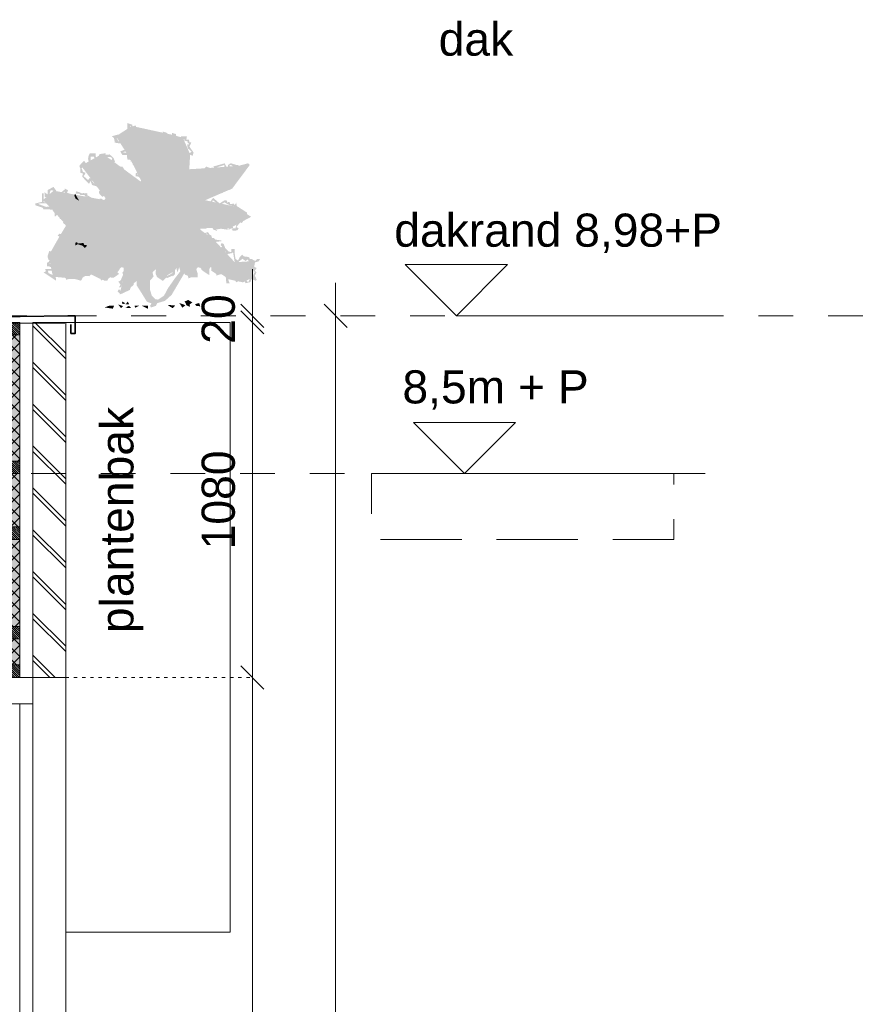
# Model space of a CAD drawing. Header units: millimetres. Extents: x -10538 to 13100, y -15694 to 32605.
# Tile 203 of 203: x 10500 to 13100, y 28606 to 31600. Entities that reach past the tile are written whole.
import ezdxf

# ---------------------------------------------------------------- set-up
doc = ezdxf.new("R2010")
doc.units = ezdxf.units.MM
doc.header["$LTSCALE"] = 100
doc.header["$PDMODE"] = 1
doc.header["$PDSIZE"] = -2
for name, pattern in [('[LS] Type-1', [2.12, 1.06, -1.06]), ('[LS] Type-2', [3.52999, 2.469998, -1.059993]), ('HIDDEN2', [0.25, 0.1, -0.15])]:
    doc.linetypes.add(name, pattern=pattern)
doc.layers.get('0').update_dxf_attribs({"lineweight": 5})
for name, color, linetype, lineweight in [('- 28_metselwerk', 7, 'Continuous', 18), ('5', 7, 'Continuous', 18), ('Dimension', 7, 'Continuous', 9), ('Geen', 7, 'Continuous', 9), ('none', 7, 'Continuous', 13), ('None-1', 7, 'Continuous', 9)]:
    doc.layers.add(name, color=color, linetype=linetype, lineweight=lineweight)
doc.styles.add('Arial', font='Arial.ttf')
doc.styles.add('Century Gothic', font='Century-Gothic_9791.ttf')
doc.dimstyles.new('Arch_PUUUR', dxfattribs={"dimtxt": 101.056134, "dimasz": 70.693359, "dimexe": 100, "dimexo": 159, "dimgap": 100, "dimtad": 1, "dimdec": 4, "dimtxsty": 'Century Gothic', "dimblk": 'VW_SLASH', "dimblk1": 'VW_SLASH', "dimblk2": 'VW_SLASH', "dimcen": 0, "dimdle": 100, "dimazin": 0, "dimtfac": 0.8, "dimtdec": 4, "dimtix": 1, "dimtmove": 0, "dimatfit": 0, "dimldrblk": 'VW_SLASH-1', "dimfxl": 1, "dimfrac": 2, "dimtolj": 1, "dimarcsym": 0})
pattern_1 = [(45, (0, 0), (-3.18198, 3.18198), [])]

# ---------------------------------------------------------------- blocks, each defined once
blk = doc.blocks.new('Groep-1')
at = {"layer": '5', "linetype": 'Continuous', "lineweight": 0, "true_color": 0xbbbbbb, "transparency": 33554687}
blk.add_hatch(color=9, dxfattribs=at).paths.add_polyline_path([(91.5, 580), (100.5, 580), (100.5, -500), (91.5, -500)])
at = {"layer": '5', "linetype": 'Continuous', "lineweight": 5, "transparency": 33554687}
h = blk.add_hatch(dxfattribs=at)
h.set_pattern_fill('[LA] Gips fijn', style=0, pattern_type=2)
h.set_pattern_definition([(19.98, (0, 0), (488.2, -475), [30.9, -586.88]), (-13.87, (29.03, 10.56), (488.2, -475.01), [55.04, -1045.83]), (-44.22, (82.47, -2.64), (-92.36, -686.13), [34.06, -647.1]), (-97.67, (106.9, -26.4), (-580.57, -211.1), [34.62, -657.7]), (-160.02, (102.26, -60.7), (-1068.8, 263.9), [30.9, -586.88]), (166.13, (73.23, -71.25), (-1556.99, 738.91), [55.04, -1045.83]), (135.78, (19.8, -58.06), (92.36, 686.13), [34.06, -647.1]), (82.33, (-4.6, -34.3), (580.57, 211.1), [34.62, -657.7]), (-110.56, (-191.3, 283.7), (677.1, -385.55), [28.2, -663.3]), (-67.195, (-201.2, 257.3), (677.12, -385.55), [45.67, -1074.9]), (-29.66, (-183.5, 215.2), (919.9, 261.9), [31.76, -747.43]), (15.89, (-155.9, 199.5), (242.8, 647.44), [39, -917.48]), (69.44, (-118.4, 210.15), (-677.1, 385.55), [28.2, -663.3]), (112.805, (-108.53, 236.54), (-242.8, -647.44), [45.68, -1074.9]), (150.34, (-126.2, 278.65), (-242.8, -647.44), [31.76, -747.43]), (-164.11, (-153.83, 294.36), (-677.12, 385.55), [39, -917.48]), (-136.78, (118.8, -303.5), (448.6, -1121.6), [30.06, -1472.8]), (-68.2, (96.8, -324), (1543.8, -92.4), [24.16, -1183.8]), (-3.42, (105.8, -346.5), (1095.2, 1029.2), [30.9, -1515.6]), (43.22, (136.7, -348.3), (-448.6, 1121.6), [30.06, -1472.8]), (111.8, (158.6, -327.8), (-1543.8, 92.4), [24.16, -1183.8]), (176.58, (149.6, -305.3), (-1095.2, -1029.2), [30.9, -1515.6]), (142.046, (-184.7, -184.7), (-105.56, -646.55), [41.84, -794.87]), (80.73, (-217.7, -159), (-765.3, -131.95), [32.76, -622.35]), (41.795, (-212.44, -126.67), (-765.3, -131.95), [58.4, -1109.7]), (9.78, (-168.9, -87.75), (-659.74, 514.6), [38.83, -737.76]), (-37.95, (-130.6, -81.15), (105.56, 646.55), [41.84, -794.87]), (-99.27, (-97.64, -106.9), (870.86, 778.5), [65.5, -589.6]), (-170.22, (-108.2, -171.53), (659.74, -514.6), [77.66, -698.93])])
h.paths.add_polyline_path([(100.5, 580), (113, 580), (113, -500), (100.5, -500)])
at = {"layer": 'none', "linetype": 'Continuous', "lineweight": 0, "true_color": 0xdddddd}
blk.add_hatch(color=254, dxfattribs=at).paths.add_polyline_path([(113, 580), (116, 580), (116, -500), (113, -500)])
at = {"layer": '5', "lineweight": 5, "transparency": 33554687, "flags": 128}
for points in [[(91.5, 580), (100.5, 580), (100.5, -500), (91.5, -500)], [(100.5, 580), (113, 580), (113, -500), (100.5, -500)]]:
    blk.add_lwpolyline(points, close=True, dxfattribs=at)
at = {"layer": 'none', "flags": 128}
blk.add_lwpolyline([(113, 580), (116, 580), (116, -500), (113, -500)], close=True, dxfattribs=at)
blk = doc.blocks.new('Breedflensprofiel')
at = {"linetype": 'Continuous', "lineweight": 0, "true_color": 0x111111, "transparency": 33554687}
h = blk.add_hatch(color=250, dxfattribs=at)
edge = h.paths.add_edge_path()
edge.add_line((-130, -250), (-130, -237.5))
edge.add_line((-130, -237.5), (-27.75, -237.5))
edge.add_arc((-27.75, -213.5), 24, 270, 360)
edge.add_line((-3.75, -213.5), (-3.75, -36.5))
edge.add_arc((-27.75, -36.5), 24, 0, 90)
edge.add_line((-27.75, -12.5), (-130, -12.5))
edge.add_line((-130, -12.5), (-130, 0))
edge.add_line((-130, 0), (130, 0))
edge.add_line((130, 0), (130, -12.5))
edge.add_line((130, -12.5), (27.75, -12.5))
edge.add_arc((27.75, -36.5), 24, 90, 180)
edge.add_line((3.75, -36.5), (3.75, -213.5))
edge.add_arc((27.75, -213.5), 24, 180, 270)
edge.add_line((27.75, -237.5), (130, -237.5))
edge.add_line((130, -237.5), (130, -250))
edge.add_line((130, -250), (-130, -250))
at = {"linetype": 'Continuous', "lineweight": 5, "transparency": 33554687, "flags": 128}
blk.add_lwpolyline([(-130, -250), (-130, -237.5), (-27.75, -237.5, 0.4142136), (-3.75, -213.5), (-3.75, -36.5, 0.4142136), (-27.75, -12.5), (-130, -12.5), (-130, 0), (130, 0), (130, -12.5), (27.75, -12.5, 0.4142136), (3.75, -36.5), (3.75, -213.5, 0.4142136), (27.75, -237.5), (130, -237.5), (130, -250)], format="xyb", close=True, dxfattribs=at)
at = {"linetype": 'Continuous', "lineweight": 5, "transparency": 33554687}
blk.add_point((0, -125), dxfattribs=at)
blk = doc.blocks.new('d wandopbouw 02')
at = {"layer": '5', "linetype": 'Continuous', "lineweight": 0, "true_color": 0xffffcc, "transparency": 33554687}
blk.add_hatch(color=7, dxfattribs=at).paths.add_polyline_path([(-143.5, 580), (91.5, 580), (91.5, -500), (-143.5, -500)])
at = {"layer": '5', "linetype": 'Continuous', "lineweight": 5, "true_color": 0x777777, "transparency": 33554687}
h = blk.add_hatch(dxfattribs=at)
h.set_pattern_fill('#isolatie-persing', color=8, style=0, pattern_type=2)
h.set_pattern_definition([(45, (1.433, 1.323), (-17.6777, 17.6777), []), (135, (-2.866, 2.866), (-17.6777, -17.6777), [])])
h.paths.add_polyline_path([(-143.5, 580), (91.5, 580), (91.5, -500), (-143.5, -500)])
at = {"layer": '5', "lineweight": 5, "transparency": 33554687, "flags": 128}
blk.add_lwpolyline([(-143.5, 580), (91.5, 580), (91.5, -500), (-143.5, -500)], close=True, dxfattribs=at)
at = {"layer": '5', "color": 7, "transparency": 33554687}
blk.add_blockref('Groep-1', (0, 0), dxfattribs=at)
at = {"color": 255, "linetype": 'Continuous', "lineweight": 18, "transparency": 33554687}
blk.add_wipeout([(-283.5, 580), (-183.5, 580), (-183.5, -500), (-283.5, -500)], dxfattribs=at).dxf.layer = '- 28_metselwerk'
at = {"layer": '- 28_metselwerk', "linetype": 'Continuous', "lineweight": 9, "transparency": 33554687}
h = blk.add_hatch(dxfattribs=at)
h.set_pattern_fill('metselwerk', style=0, pattern_type=2)
h.set_pattern_definition([(45, (66410.59, 23488.49), (-63.63961, 63.63961), []), (45, (66387.475, 23481.765), (-63.63961, 63.63961), [])])
h.paths.add_polyline_path([(-283.5, 580), (-183.5, 580), (-183.5, -500), (-283.5, -500)])
at = {"layer": '- 28_metselwerk', "color": 7, "linetype": 'Continuous', "lineweight": 18, "transparency": 33554687, "flags": 128}
blk.add_lwpolyline([(-283.5, 580), (-183.5, 580), (-183.5, -500), (-283.5, -500)], close=True, dxfattribs=at)
at = {"color": 255, "linetype": 'Continuous', "lineweight": 9, "transparency": 33554687}
for points, layer in [([(-13.5, -80), (246.5, -80), (246.5, -330), (-13.5, -330)], 'Geen'), ([(91.5, 542), (91.5, 580), (-143.5, 580), (-143.5, 542)], 'None-1'), ([(91.5, 120), (91.5, 158), (-143.5, 158), (-143.5, 120)], 'None-1'), ([(91.5, -383), (91.5, -345), (-143.5, -345), (-143.5, -383)], 'None-1'), ([(91.5, -500), (91.5, -462), (-143.5, -462), (-143.5, -500)], 'None-1')]:
    blk.add_wipeout(points, dxfattribs=at).dxf.layer = layer
at = {"layer": 'None-1', "linetype": 'Continuous', "lineweight": 5, "true_color": 0x777777, "transparency": 33554687}
h = blk.add_hatch(dxfattribs=at)
h.set_pattern_fill('12_Naaldhout_6', color=8, style=0, pattern_type=2)
h.set_pattern_definition(pattern_1)
h.paths.add_polyline_path([(91.5, 542), (91.5, 580), (-143.5, 580), (-143.5, 542)])
h = blk.add_hatch(dxfattribs=at)
h.set_pattern_fill('12_Naaldhout_6', color=8, style=0, pattern_type=2)
h.set_pattern_definition(pattern_1)
h.paths.add_polyline_path([(91.5, 120), (91.5, 158), (-143.5, 158), (-143.5, 120)])
h = blk.add_hatch(dxfattribs=at)
h.set_pattern_fill('12_Naaldhout_6', color=8, style=0, pattern_type=2)
h.set_pattern_definition(pattern_1)
h.paths.add_polyline_path([(91.5, -383), (91.5, -345), (-143.5, -345), (-143.5, -383)])
h = blk.add_hatch(dxfattribs=at)
h.set_pattern_fill('12_Naaldhout_6', color=8, style=0, pattern_type=2)
h.set_pattern_definition(pattern_1)
h.paths.add_polyline_path([(91.5, -500), (91.5, -462), (-143.5, -462), (-143.5, -500)])
at = {"layer": 'Geen', "color": 7, "linetype": 'Continuous', "lineweight": 9, "transparency": 33554687, "flags": 128}
blk.add_lwpolyline([(-13.5, -80), (246.5, -80), (246.5, -330), (-13.5, -330)], close=True, dxfattribs=at)
at = {"layer": 'None-1', "color": 7, "linetype": 'Continuous', "lineweight": 9, "transparency": 33554687, "flags": 128}
for points in [[(91.5, 542), (91.5, 580), (-143.5, 580), (-143.5, 542)], [(91.5, 120), (91.5, 158), (-143.5, 158), (-143.5, 120)], [(91.5, -383), (91.5, -345), (-143.5, -345), (-143.5, -383)], [(91.5, -500), (91.5, -462), (-143.5, -462), (-143.5, -500)]]:
    blk.add_lwpolyline(points, close=True, dxfattribs=at)
at = {"transparency": 33554687}
blk.add_blockref('Breedflensprofiel', (116.5, -80), dxfattribs=at)
at = {"color": 255, "linetype": 'Continuous', "lineweight": 9, "transparency": 33554687}
blk.add_wipeout([(91.5, -80), (91.5, -42), (-143.5, -42), (-143.5, -80)], dxfattribs=at).dxf.layer = 'None-1'
at = {"layer": 'None-1', "linetype": 'Continuous', "lineweight": 5, "true_color": 0x777777, "transparency": 33554687}
h = blk.add_hatch(dxfattribs=at)
h.set_pattern_fill('12_Naaldhout_6', color=8, style=0, pattern_type=2)
h.set_pattern_definition(pattern_1)
h.paths.add_polyline_path([(91.5, -80), (91.5, -42), (-143.5, -42), (-143.5, -80)])
at = {"layer": 'None-1', "color": 7, "linetype": 'Continuous', "lineweight": 9, "transparency": 33554687, "flags": 128}
blk.add_lwpolyline([(91.5, -80), (91.5, -42), (-143.5, -42), (-143.5, -80)], close=True, dxfattribs=at)
blk = doc.blocks.new('VW_SLASH')
at = {"color": 0, "linetype": 'ByBlock', "lineweight": -2, "transparency": 16777216}
blk.add_line((1.415, 0), (-1, 0), dxfattribs=at)
at = {"color": 0, "linetype": 'Continuous', "lineweight": 20, "transparency": 16777216, "flags": 128}
blk.add_lwpolyline([(0.5, 0.5), (-0.5, -0.5)], dxfattribs=at)
blk = doc.blocks.new('*D27')
at = {"layer": 'Defpoints', "color": 0, "transparency": 33554687}
for p in [(10712.1, 30700), (11207.9, 30700), (11140, 30680)]:
    blk.add_point(p, dxfattribs=at)
at = {"layer": 'Dimension', "color": 0, "linetype": 'Continuous', "lineweight": -2, "transparency": 33554687}
for p, q in [((11207.9, 30770.7), (11207.9, 30841.4)), ((11207.9, 30680), (11207.9, 30700)), ((11207.9, 30609.3), (11207.9, 30538.6))]:
    blk.add_line(p, q, dxfattribs=at)
at = {"layer": 'Dimension', "color": 0, "lineweight": -2, "xscale": 70.693359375, "yscale": 70.693359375, "zscale": 70.693359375}
for p, rotation in [((11207.9, 30680), 90), ((11207.9, 30700), 270)]:
    blk.add_blockref('VW_SLASH', p, dxfattribs=dict(at, rotation=rotation))
at = {"layer": 'Dimension', "color": 0, "lineweight": 5, "transparency": 33554687, "insert": (11104.8, 30690), "char_height": 101.06, "attachment_point": 5, "rotation": 90, "style": 'Century Gothic'}
blk.add_mtext('\\A1;20', dxfattribs=at)
blk = doc.blocks.new('VW_SLASH-1')
at = {"color": 0, "linetype": 'ByBlock', "lineweight": -2, "transparency": 16777216}
blk.add_line((1.415, 0), (-1, 0), dxfattribs=at)
at = {"color": 0, "linetype": 'Continuous', "lineweight": 20, "transparency": 16777216, "flags": 128}
blk.add_lwpolyline([(0.751, 0.751), (-0.751, -0.751)], dxfattribs=at)
blk = doc.blocks.new('*D28')
at = {"layer": 'Defpoints', "color": 0, "transparency": 33554687}
for p in [(11140, 30680), (11207.9, 30680), (10640, 29600)]:
    blk.add_point(p, dxfattribs=at)
at = {"layer": 'Dimension', "color": 0, "linetype": 'Continuous', "lineweight": -2, "transparency": 33554687}
blk.add_line((11207.9, 29670.7), (11207.9, 30609.3), dxfattribs=at)
at = {"layer": 'Dimension', "color": 0, "lineweight": -2, "xscale": 70.693359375, "yscale": 70.693359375, "zscale": 70.693359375}
for p, rotation in [((11207.9, 30680), 90), ((11207.9, 29600), 270)]:
    blk.add_blockref('VW_SLASH', p, dxfattribs=dict(at, rotation=rotation))
at = {"layer": 'Dimension', "color": 0, "lineweight": 5, "transparency": 33554687, "insert": (11104.8, 30140), "char_height": 101.06, "attachment_point": 5, "rotation": 90, "style": 'Century Gothic'}
blk.add_mtext('\\A1;1080', dxfattribs=at)
blk = doc.blocks.new('*D29')
at = {"layer": 'Defpoints', "color": 0, "transparency": 33554687}
for p in [(10640, 29600), (11207.9, 29600), (10640, 27000)]:
    blk.add_point(p, dxfattribs=at)
at = {"layer": 'Dimension', "color": 0, "linetype": 'Continuous', "lineweight": -2, "transparency": 33554687}
blk.add_line((11207.9, 27070.7), (11207.9, 29529.3), dxfattribs=at)
at = {"layer": 'Dimension', "color": 0, "lineweight": -2, "xscale": 70.693359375, "yscale": 70.693359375, "zscale": 70.693359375}
for p, rotation in [((11207.9, 29600), 90), ((11207.9, 27000), 270)]:
    blk.add_blockref('VW_SLASH', p, dxfattribs=dict(at, rotation=rotation))
at = {"layer": 'Dimension', "color": 0, "lineweight": 5, "transparency": 33554687, "insert": (11071.8, 28300), "char_height": 101.06, "attachment_point": 5, "rotation": 90, "style": 'Century Gothic'}
blk.add_mtext('\\A1;2600', dxfattribs=at)
blk = doc.blocks.new('d raam kozijnen')
at = {"layer": 'Geen', "linetype": 'Continuous', "lineweight": 0, "true_color": 0xcccccc, "transparency": 33554687}
blk.add_hatch(color=254, dxfattribs=at).paths.add_polyline_path([(-194.9, -1190), (-64.9, -1190), (-64.9, -1240), (-194.9, -1240)])
at = {"layer": 'Geen', "linetype": 'Continuous', "lineweight": 0, "transparency": 33554687}
blk.add_hatch(color=8, dxfattribs=at).paths.add_polyline_path([(15.1, -1210), (339.2, -1210), (339.2, -1240), (15.1, -1240)])
at = {"layer": 'Geen', "color": 7, "linetype": 'Continuous', "lineweight": 9, "transparency": 33554687, "flags": 128}
for points in [[(-194.9, -1190), (-64.9, -1190), (-64.9, -1240), (-194.9, -1240)], [(15.1, -1210), (339.2, -1210), (339.2, -1240), (15.1, -1240)]]:
    blk.add_lwpolyline(points, close=True, dxfattribs=at)
at = {"color": 255, "linetype": 'Continuous', "lineweight": 9, "transparency": 33554687}
blk.add_wipeout([(-64.9, 1360), (15.1, 1360), (15.1, -1190), (-64.9, -1190)], dxfattribs=at).dxf.layer = 'Geen'
at = {"layer": 'Geen', "color": 7, "linetype": 'Continuous', "lineweight": 9, "transparency": 33554687, "flags": 128}
blk.add_lwpolyline([(-64.9, 1360), (15.1, 1360), (15.1, -1190), (-64.9, -1190)], close=True, dxfattribs=at)
at = {"color": 255, "linetype": 'Continuous', "lineweight": 9, "transparency": 33554687}
for points in [[(-64.9, 1360), (15.1, 1360), (15.1, 1280), (-64.9, 1280)], [(-64.9, -1110), (15.1, -1110), (15.1, -1190), (-64.9, -1190)]]:
    blk.add_wipeout(points, dxfattribs=at).dxf.layer = 'Geen'
at = {"layer": 'Geen', "linetype": 'Continuous', "lineweight": 0, "true_color": 0xcccccc, "transparency": 33554687}
for points in [[(-64.9, -1190), (15.1, -1190), (15.1, -1240), (-64.9, -1240)], [(15.1, -1190), (339.2, -1190), (339.2, -1210), (15.1, -1210)]]:
    blk.add_hatch(color=254, dxfattribs=at).paths.add_polyline_path(points)
at = {"layer": 'Geen', "color": 7, "linetype": 'Continuous', "lineweight": 9, "transparency": 33554687}
blk.add_line((-24.9, -1110), (-24.9, 1280), dxfattribs=at)
at = {"layer": 'Geen', "color": 7, "linetype": 'Continuous', "lineweight": 9, "transparency": 33554687, "flags": 128}
for points in [[(-64.9, 1360), (15.1, 1360), (15.1, 1280), (-64.9, 1280)], [(-64.9, -1110), (15.1, -1110), (15.1, -1190), (-64.9, -1190)], [(-64.9, -1190), (15.1, -1190), (15.1, -1240), (-64.9, -1240)], [(15.1, -1190), (339.2, -1190), (339.2, -1210), (15.1, -1210)]]:
    blk.add_lwpolyline(points, close=True, dxfattribs=at)
at = {"color": 255, "linetype": 'Continuous', "lineweight": 9, "transparency": 33554687}
blk.add_wipeout([(-64.9, -190), (15.1, -190), (15.1, -240), (-64.9, -240)], dxfattribs=at).dxf.layer = 'Geen'
at = {"layer": 'Geen', "color": 7, "linetype": 'Continuous', "lineweight": 9, "transparency": 33554687, "flags": 128}
blk.add_lwpolyline([(-64.9, -190), (15.1, -190), (15.1, -240), (-64.9, -240)], close=True, dxfattribs=at)
at = {"color": 255, "linetype": 'Continuous', "lineweight": 9, "transparency": 33554687}
blk.add_wipeout([(-64.9, -140), (15.1, -140), (15.1, -190), (-64.9, -190)], dxfattribs=at).dxf.layer = 'Geen'
at = {"layer": 'Geen', "color": 7, "linetype": 'Continuous', "lineweight": 9, "transparency": 33554687, "flags": 128}
blk.add_lwpolyline([(-64.9, -140), (15.1, -140), (15.1, -190), (-64.9, -190)], close=True, dxfattribs=at)
blk = doc.blocks.new('d dakrand afw')
at = {"layer": 'Geen', "color": 7, "linetype": 'Continuous', "lineweight": 9, "transparency": 33554687}
blk.add_line((238, 4), (-162, 4), dxfattribs=at)
at = {"layer": 'Geen', "color": 7, "linetype": 'Continuous', "lineweight": 35, "transparency": 33554687, "flags": 128}
blk.add_lwpolyline([(-200.2, -24.6), (-189, 21), (247.2, 26.5), (270.2, 26.5), (270.2, -26.5), (256.9, -26.5), (256.9, 0.4)], dxfattribs=at)
blk = doc.blocks.new('Groep-24')
at = {"layer": 'Geen', "linetype": 'Continuous', "lineweight": 0, "transparency": 33554687}
for points in [[(-33, 1902), (-43, 1926), (-53, 1926), (0, 2011), (-22, 2032), (-64, 2032), (-96, 2014), (-144, 2042), (-43, 2074), (-43, 2095), (-85, 2116), (-91, 2141), (-96, 2182), (-136, 2180), (-233, 2201), (-233, 2190), (-276, 2201), (-276, 2222), (-249, 2240), (-254, 2276), (-297, 2265), (-297, 2286), (-360, 2307), (-360, 2187), (-350, 2139), (-413, 2138), (-444, 2106), (-466, 2138), (-455, 2159), (-487, 2159), (-557, 2141), (-529, 2116), (-519, 2060), (-472, 2052), (-424, 2053), (-424, 2018), (-382, 1968), (-406, 1968), (-450, 1947), (-424, 1905), (-367, 1902), (-360, 1847), (-318, 1841), (-318, 1820), (-269, 1840), (-294, 1786), (-221, 1693), (-254, 1672), (-254, 1636), (-219, 1630), (-189, 1601), (-191, 1566), (-174, 1555), (-191, 1545), (-227, 1545), (-264, 1609), (-297, 1603), (-297, 1566), (-316, 1533), (-351, 1550), (-360, 1578), (-381, 1615), (-345, 1608), (-403, 1672), (-403, 1727), (-424, 1757), (-477, 1757), (-487, 1688), (-498, 1693), (-529, 1672), (-562, 1676), (-572, 1714), (-543, 1736), (-570, 1766), (-582, 1788), (-516, 1819), (-536, 1868), (-585, 1911), (-635, 1905), (-635, 1926), (-711, 1915), (-740, 1851), (-762, 1889), (-762, 1926), (-835, 1926), (-850, 1895), (-857, 1854), (-841, 1789), (-826, 1748), (-808, 1720), (-856, 1747), (-882, 1798), (-908, 1832), (-939, 1800), (-967, 1766), (-953, 1729), (-957, 1682), (-920, 1668), (-932, 1630), (-845, 1538), (-826, 1577), (-805, 1524), (-762, 1513), (-723, 1491), (-682, 1499), (-679, 1471), (-709, 1444), (-720, 1460), (-720, 1422), (-678, 1376), (-635, 1397), (-635, 1357), (-657, 1333), (-693, 1354), (-711, 1354), (-720, 1255), (-741, 1291), (-738, 1225), (-722, 1198), (-676, 1206), (-692, 1331), (-667, 1323), (-657, 1312), (-614, 1312), (-605, 1372), (-559, 1391), (-580, 1413), (-688, 1418), (-679, 1454), (-615, 1486), (-646, 1503), (-680, 1503), (-680, 1539), (-756, 1531), (-789, 1551), (-811, 1579), (-770, 1593), (-783, 1611), (-845, 1608), (-854, 1586), (-881, 1608), (-914, 1639), (-900, 1652), (-889, 1679), (-921, 1690), (-939, 1737), (-910, 1757), (-916, 1783), (-880, 1742), (-896, 1712), (-855, 1725), (-849, 1725), (-806, 1697), (-770, 1693), (-791, 1732), (-818, 1782), (-815, 1797), (-826, 1845), (-826, 1884), (-784, 1884), (-766, 1843), (-693, 1837), (-709, 1883), (-678, 1905), (-619, 1877), (-573, 1879), (-551, 1862), (-572, 1820), (-662, 1807), (-635, 1749), (-607, 1773), (-582, 1746), (-614, 1703), (-572, 1693), (-579, 1649), (-502, 1644), (-496, 1673), (-456, 1672), (-458, 1715), (-434, 1704), (-416, 1660), (-417, 1650), (-491, 1614), (-422, 1601), (-395, 1630), (-422, 1578), (-399, 1561), (-378, 1499), (-339, 1524), (-338, 1503), (-290, 1531), (-286, 1566), (-260, 1540), (-213, 1514), (-170, 1534), (-113, 1591), (-148, 1579), (-180, 1619), (-150, 1650), (-240, 1661), (-213, 1680), (-176, 1704), (-227, 1735), (-260, 1779), (-233, 1841), (-277, 1878), (-318, 1841), (-339, 1884), (-314, 1896), (-371, 1926), (-359, 1934), (-425, 1936), (-392, 1947), (-246, 1975), (-331, 1989), (-392, 2005), (-407, 2080), (-440, 2080), (-474, 2074), (-495, 2118), (-445, 2095), (-408, 2110), (-361, 2083), (-372, 2119), (-330, 2116), (-309, 2136), (-339, 2195), (-321, 2273), (-297, 2243), (-276, 2243), (-286, 2211), (-275, 2169), (-298, 2103), (-222, 2124), (-246, 2173), (-212, 2180), (-149, 2118), (-149, 2159), (-117, 2148), (-127, 2095), (-96, 2085), (-120, 2074), (-227, 2056), (-170, 2053), (-168, 1977), (-133, 2001), (-75, 1991), (-43, 2011), (-32, 2000), (-95, 1935), (-82, 1894)], [(550, 1672), (509, 1671), (489, 1705), (449, 1696), (402, 1714), (402, 1693), (381, 1693), (381, 1712), (359, 1707), (338, 1608), (297, 1615), (327, 1666), (338, 1705), (381, 1740), (351, 1757), (392, 1779), (321, 1794), (317, 1841), (307, 1841), (359, 1862), (370, 1894), (359, 1905), (322, 1899), (309, 1929), (359, 1947), (430, 1929), (450, 1947), (402, 1989), (393, 2037), (412, 2032), (412, 2053), (402, 2053), (402, 2074), (358, 2086), (359, 2106), (296, 2065), (296, 2034), (275, 1989), (258, 2000), (275, 2021), (250, 2077), (233, 2095), (233, 2148), (190, 2116), (160, 2116), (131, 2159), (112, 2165), (123, 2141), (92, 2093), (127, 2074), (105, 2053), (84, 2053), (127, 2011), (107, 1952), (84, 1947), (84, 1906), (148, 1905), (153, 1770), (63, 1778), (63, 1799), (26, 1790), (21, 1767), (0, 1778), (0, 1799), (-21, 1812), (-22, 1841), (-43, 1852), (-43, 1884), (-26, 1884), (-22, 1866), (0, 1862), (0, 1831), (22, 1815), (42, 1862), (79, 1806), (127, 1799), (127, 1857), (96, 1856), (55, 1936), (63, 1955), (78, 1956), (105, 2000), (76, 2023), (56, 2059), (63, 2110), (105, 2138), (84, 2201), (136, 2184), (156, 2160), (173, 2141), (202, 2158), (204, 2182), (252, 2169), (254, 2116), (275, 2095), (307, 2099), (317, 2140), (391, 2138), (384, 2099), (418, 2095), (423, 2063), (448, 2061), (423, 2011), (475, 1935), (465, 1894), (421, 1910), (349, 1926), (381, 1905), (381, 1873), (334, 1832), (349, 1803), (402, 1799), (423, 1778), (402, 1757), (409, 1723), (460, 1725), (508, 1704)], [(1148, 1156), (1148, 1178), (1018, 1261), (1016, 1306), (995, 1270), (984, 1289), (935, 1285), (931, 1312), (910, 1312), (910, 1291), (892, 1330), (868, 1333), (804, 1292), (725, 1361), (709, 1348), (682, 1303), (622, 1333), (635, 1361), (656, 1397), (691, 1376), (719, 1376), (735, 1438), (751, 1439), (762, 1418), (817, 1418), (848, 1428), (830, 1476), (843, 1498), (870, 1503), (898, 1460), (921, 1460), (964, 1481), (973, 1622), (1058, 1630), (1082, 1656), (1083, 1717), (1128, 1736), (1185, 1778), (1164, 1799), (1045, 1767), (1037, 1778), (1016, 1778), (943, 1800), (910, 1778), (910, 1735), (892, 1717), (889, 1757), (868, 1799), (726, 1759), (739, 1738), (863, 1778), (868, 1693), (889, 1693), (904, 1672), (928, 1682), (931, 1778), (960, 1771), (973, 1757), (1007, 1757), (1016, 1725), (1037, 1735), (1058, 1757), (1112, 1757), (1081, 1730), (1058, 1714), (1058, 1672), (1037, 1651), (1003, 1645), (928, 1634), (931, 1614), (952, 1608), (952, 1566), (931, 1545), (942, 1508), (931, 1481), (910, 1481), (901, 1499), (852, 1522), (822, 1503), (820, 1446), (801, 1439), (743, 1464), (684, 1460), (698, 1397), (645, 1418), (635, 1418), (635, 1397), (614, 1376), (555, 1398), (519, 1377), (486, 1312), (483, 1272), (536, 1270), (539, 1250), (550, 1270), (571, 1270), (544, 1291), (571, 1323), (635, 1312), (624, 1295), (667, 1291), (697, 1260), (698, 1291), (719, 1333), (730, 1323), (810, 1272), (869, 1307), (889, 1291), (899, 1285), (931, 1270), (995, 1253), (1016, 1206)], [(751, 1671), (690, 1693), (672, 1676), (677, 1714), (656, 1735), (638, 1728), (635, 1702), (624, 1682), (642, 1648), (582, 1651), (600, 1672), (609, 1696), (624, 1693), (614, 1735), (635, 1757), (698, 1735), (695, 1704), (762, 1693)], [(-1016, 1312), (-986, 1222), (-1025, 1227), (-1044, 1293), (-1071, 1311), (-1080, 1362), (-1091, 1397), (-1133, 1397), (-1154, 1439), (-1175, 1430), (-1166, 1405), (-1199, 1366), (-1283, 1397), (-1270, 1428), (-1292, 1454), (-1329, 1459), (-1343, 1417), (-1313, 1418), (-1313, 1380), (-1350, 1366), (-1404, 1376), (-1408, 1434), (-1369, 1407), (-1365, 1463), (-1294, 1500), (-1263, 1460), (-1239, 1407), (-1211, 1397), (-1186, 1439), (-1148, 1473), (-1165, 1486), (-1110, 1459), (-1122, 1428), (-1085, 1414), (-1045, 1385), (-1048, 1344), (-1038, 1291), (-1027, 1297)], [(317, 1503), (296, 1503), (275, 1460), (239, 1460), (169, 1428), (139, 1418), (152, 1474), (98, 1481), (53, 1460), (33, 1412), (100, 1410), (107, 1454), (127, 1450), (127, 1407), (67, 1397), (52, 1376), (42, 1376), (42, 1358), (-43, 1397), (-106, 1333), (-103, 1272), (-39, 1234), (16, 1240), (42, 1270), (42, 1296), (10, 1291), (18, 1280), (0, 1249), (-34, 1249), (-49, 1270), (-85, 1291), (-85, 1319), (-17, 1365), (34, 1344), (85, 1361), (112, 1385), (164, 1338), (189, 1268), (187, 1222), (180, 1174), (169, 1143), (148, 1164), (137, 1164), (116, 1217), (67, 1257), (31, 1224), (48, 1196), (50, 1162), (92, 1188), (69, 1206), (95, 1206), (99, 1166), (75, 1155), (127, 1143), (177, 1086), (211, 1206), (286, 1206), (338, 1158), (338, 1196), (320, 1223), (327, 1260), (359, 1319), (389, 1323), (383, 1349), (336, 1319), (296, 1312), (296, 1354), (254, 1376), (281, 1397), (296, 1469), (317, 1460), (338, 1481)], [(-1440, 1418), (-1440, 1312), (-1524, 1291), (-1524, 1270), (-1429, 1238), (-1419, 1218), (-1310, 1215), (-1285, 1267), (-1270, 1270), (-1270, 1238), (-1249, 1249), (-1270, 1291), (-1302, 1280), (-1345, 1252), (-1387, 1249), (-1466, 1278), (-1493, 1291), (-1376, 1294), (-1419, 1312), (-1419, 1418)], [(-1016, 1354), (-1030, 1392), (-1020, 1414), (-971, 1327)], [(-762, 1333), (-789, 1327), (-868, 1376), (-888, 1376), (-901, 1398), (-953, 1397), (-968, 1414), (-1016, 1418), (-1004, 1446), (-950, 1427), (-932, 1418), (-910, 1426), (-895, 1412), (-889, 1426), (-868, 1418), (-868, 1397)], [(-1270, 1206), (-1305, 1206), (-1281, 1174), (-1276, 1124), (-1234, 1163), (-1207, 1122), (-1216, 1096), (-1155, 1093), (-1143, 1128), (-1101, 1122), (-1101, 1093), (-1154, 1069), (-1174, 1049), (-1147, 1024), (-1111, 978), (-1062, 992), (-1031, 995), (-1016, 967), (-943, 973), (-884, 986), (-899, 1005), (-868, 1037), (-862, 1025), (-839, 1010), (-775, 1026), (-794, 1069), (-762, 1069), (-762, 1026), (-794, 995), (-775, 948), (-720, 952), (-688, 1004), (-660, 1016), (-641, 1023), (-628, 1003), (-614, 1016), (-586, 996), (-538, 1019), (-551, 1037), (-587, 1016), (-627, 1047), (-657, 1037), (-716, 1034), (-733, 990), (-762, 973), (-753, 1006), (-731, 1061), (-773, 1111), (-825, 1083), (-815, 1027), (-861, 1058), (-844, 1110), (-948, 1127), (-915, 1037), (-923, 995), (-953, 995), (-1019, 1041), (-1069, 1016), (-1121, 1026), (-1072, 1080), (-1085, 1111), (-1063, 1154), (-1159, 1154), (-1186, 1143), (-1192, 1193), (-1244, 1180)], [(-551, 1100), (-527, 1100), (-519, 1058), (-529, 1058), (-529, 1029), (-500, 987), (-476, 984), (-466, 973), (-445, 931), (-424, 931), (-407, 857), (-422, 818), (-466, 846), (-466, 875), (-498, 868), (-498, 845), (-514, 830), (-529, 868), (-572, 868), (-572, 840), (-650, 829), (-678, 854), (-663, 897), (-734, 894), (-731, 857), (-720, 840), (-752, 816), (-805, 804), (-840, 804), (-815, 709), (-856, 719), (-856, 701), (-805, 656), (-775, 656), (-805, 772), (-758, 790), (-709, 775), (-720, 793), (-741, 804), (-707, 852), (-715, 882), (-678, 878), (-695, 854), (-664, 803), (-607, 810), (-604, 836), (-561, 815), (-521, 804), (-486, 820), (-440, 806), (-403, 804), (-381, 822), (-362, 854), (-392, 878), (-379, 901), (-403, 924), (-417, 970), (-462, 984), (-487, 1000), (-508, 1084), (-508, 1143), (-529, 1143)], [(1083, 1041), (1111, 1086), (1058, 1079), (1016, 1032), (1006, 978), (973, 973), (973, 995), (889, 1066), (868, 1037), (868, 995), (766, 1000), (740, 995), (718, 1056), (677, 1058), (645, 1047), (635, 1010), (529, 984), (518, 962), (436, 982), (444, 936), (522, 902), (550, 931), (574, 886), (635, 910), (645, 910), (656, 889), (666, 868), (677, 832), (730, 836), (730, 804), (825, 815), (825, 825), (751, 836), (734, 854), (709, 857), (698, 889), (680, 896), (656, 931), (624, 920), (614, 910), (566, 952), (560, 972), (635, 973), (646, 996), (656, 1037), (698, 1016), (722, 964), (774, 944), (762, 963), (822, 973), (900, 962), (912, 1006), (963, 963), (968, 948), (1028, 952), (1044, 978), (1016, 995), (1068, 1058)], [(-1038, 783), (-1094, 820), (-1131, 883), (-1159, 899), (-1217, 910), (-1241, 887), (-1197, 857), (-1207, 821), (-1196, 815), (-1221, 790), (-1191, 764), (-1152, 704), (-1203, 698), (-1214, 727), (-1248, 718), (-1260, 677), (-1237, 626), (-1270, 635), (-1287, 676), (-1347, 692), (-1369, 623), (-1355, 577), (-1334, 585), (-1363, 544), (-1376, 550), (-1376, 500), (-1353, 499), (-1323, 487), (-1305, 476), (-1313, 465), (-1395, 465), (-1393, 432), (-1419, 423), (-1260, 317), (-1270, 402), (-1262, 398), (-1253, 386), (-1188, 392), (-1175, 370), (-1143, 360), (-1133, 329), (-1101, 338), (-1021, 338), (-946, 317), (-910, 381), (-843, 374), (-798, 411), (-762, 465), (-762, 487), (-784, 465), (-810, 465), (-836, 412), (-877, 399), (-927, 384), (-960, 352), (-1040, 349), (-1112, 382), (-1122, 360), (-1169, 381), (-1168, 409), (-1193, 423), (-1228, 402), (-1239, 422), (-1296, 430), (-1302, 388), (-1356, 413), (-1363, 442), (-1276, 444), (-1291, 487), (-1329, 519), (-1344, 538), (-1306, 555), (-1300, 606), (-1346, 607), (-1334, 650), (-1298, 635), (-1249, 592), (-1188, 608), (-1228, 677), (-1235, 698), (-1191, 670), (-1107, 690), (-1137, 728), (-1165, 783), (-1175, 846), (-1186, 873), (-1161, 875), (-1134, 833), (-1094, 789)], [(-340, 862), (-318, 846), (-318, 793), (-339, 762), (-394, 754), (-367, 719), (-424, 719), (-438, 657), (-365, 684), (-340, 644), (-297, 668), (-297, 635), (-254, 698), (-201, 709), (-220, 719), (-183, 784), (-191, 804), (-153, 829), (-130, 808), (-118, 845), (-154, 868), (-155, 926), (-170, 931), (-204, 878), (-233, 889), (-288, 910)], [(-868, 762), (-898, 728), (-927, 759), (-988, 778), (-1016, 762), (-1016, 797), (-995, 804), (-988, 786), (-914, 793), (-907, 771)], [(-64, -21), (0, 0), (18, 34), (114, 63), (198, 138), (358, 410), (370, 391), (402, 381), (412, 346), (444, 360), (529, 360), (529, 402), (508, 465), (529, 487), (566, 478), (578, 452), (603, 434), (635, 412), (674, 388), (677, 487), (698, 487), (698, 444), (762, 402), (762, 381), (825, 402), (882, 362), (889, 285), (930, 285), (910, 338), (988, 338), (1016, 296), (1079, 338), (1100, 296), (1122, 307), (1132, 285), (1193, 300), (1206, 338), (1259, 317), (1272, 330), (1249, 381), (1270, 423), (1249, 444), (1272, 478), (1227, 497), (1238, 546), (1300, 562), (1315, 592), (1280, 592), (1254, 566), (1206, 592), (1185, 592), (1185, 605), (1165, 617), (1111, 624), (1088, 646), (1058, 614), (1037, 571), (1005, 592), (995, 656), (995, 719), (952, 719), (952, 677), (918, 686), (882, 720), (874, 732), (856, 780), (830, 792), (816, 764), (836, 751), (808, 720), (857, 698), (856, 664), (878, 688), (882, 650), (912, 656), (963, 666), (973, 677), (995, 550), (1037, 550), (1092, 594), (1134, 564), (1156, 586), (1178, 556), (1217, 539), (1206, 518), (1206, 465), (1227, 455), (1249, 423), (1238, 412), (1216, 356), (1185, 338), (1164, 296), (1102, 356), (1016, 328), (1016, 338), (995, 360), (920, 362), (860, 418), (796, 423), (793, 412), (740, 454), (698, 529), (656, 520), (656, 484), (644, 452), (602, 474), (592, 508), (529, 518), (539, 540), (496, 522), (497, 487), (470, 478), (497, 434), (508, 381), (450, 396), (412, 391), (402, 408), (423, 465), (402, 465), (442, 522), (390, 492), (307, 540), (254, 508), (214, 456), (208, 412), (148, 381), (42, 381), (-11, 508), (-26, 488), (-43, 446), (-74, 364), (-136, 364), (-158, 312), (-191, 317), (-130, 238), (-212, 296), (-212, 360), (-170, 381), (-220, 398), (-244, 317), (-242, 256), (-204, 198), (-114, 52), (-56, 31), (-74, 0)], [(-762, 508), (-762, 529), (-692, 571), (-662, 556), (-635, 571), (-595, 561), (-572, 529), (-582, 511), (-604, 508), (-583, 462), (-646, 420), (-678, 423), (-678, 402), (-688, 375), (-677, 329), (-695, 317), (-699, 360), (-732, 414), (-699, 423), (-678, 444), (-657, 444), (-624, 455), (-635, 519), (-599, 529), (-635, 550), (-657, 529), (-699, 529), (-699, 550)], [(-657, 317), (-657, 338), (-635, 338), (-611, 356), (-625, 370), (-614, 402), (-604, 402), (-593, 381), (-539, 376), (-507, 414), (-529, 426), (-449, 510), (-395, 508), (-374, 460), (-383, 433), (-403, 423), (-380, 406), (-429, 300), (-423, 281), (-424, 254), (-434, 254), (-445, 233), (-466, 233), (-447, 268), (-474, 304), (-445, 322), (-415, 392), (-424, 423), (-406, 440), (-408, 482), (-445, 487), (-466, 449), (-487, 423), (-466, 402), (-535, 354), (-590, 360), (-614, 317)], [(-466, 211), (-484, 183), (-449, 145), (-329, 201), (-318, 233), (-280, 264), (-283, 304), (-336, 259), (-339, 214), (-381, 201), (-391, 187), (-424, 169)], [(-593, 0), (-648, -20), (-544, -36), (-529, 0)], [(-476, 18), (-442, -28), (-414, -4)], [(-428, 54), (-424, 21), (-382, 31)], [(-339, 0), (-390, -24), (-314, -28)], [(-356, 54), (-381, 21), (-338, 21)], [(-270, 0), (-262, -24), (-212, 0)], [(-100, 0), (-176, 0), (-100, -38)], [(132, 20), (211, -30), (242, 4), (144, 12)], [(296, 36), (334, -24), (372, 8)], [(374, 36), (384, 8), (432, -14), (424, 18), (460, 42), (408, 74), (360, 54)], [(546, 36), (494, 21), (508, 0), (560, -6)]]:
    blk.add_hatch(color=255, dxfattribs=at).paths.add_polyline_path(points)
blk = doc.blocks.new('Groep-25')
at = {"color": 255, "linetype": 'Continuous', "lineweight": 35, "transparency": 33554687}
blk.add_wipeout([(-22, 444), (-43, 423), (-30, 368), (-76, 318), (-74, 201), (-52, 128), (-6, 84), (26, 78), (102, 128), (152, 222), (233, 338), (308, 436), (294, 487), (270, 420), (260, 476), (243, 455), (240, 398), (211, 370), (211, 381), (140, 350), (130, 356), (88, 314), (14, 364), (-4, 404), (0, 460)], dxfattribs=at).dxf.layer = 'Geen'
blk = doc.blocks.new('kleine struik')
at = {"layer": 'Geen', "linetype": 'Continuous', "lineweight": 0, "true_color": 0x9faa7d, "transparency": 33554687}
blk.add_hatch(color=73, dxfattribs=at).paths.add_polyline_path([(900, 339), (1100, 296), (1216, 356), (1254, 566), (995, 550), (730, 836), (529, 984), (1006, 978), (900, 962), (1203, 1124), (995, 1253), (622, 1333), (964, 1481), (1185, 1778), (638, 1737), (421, 1724), (432, 1912), (341, 2120), (224, 2155), (-303, 2270), (-505, 2140), (-329, 1862), (-174, 1555), (-673, 1921), (-945, 1768), (-612, 1327), (-1292, 1454), (-1427, 1335), (-1324, 1232), (-1132, 1017), (-1209, 891), (-1356, 632), (-1300, 368), (-965, 336), (-837, 407), (-719, 347), (-657, 322), (-577, 358), (-507, 390), (-511, 434), (-421, 497), (-388, 472), (-408, 402), (-434, 254), (-457, 145), (-338, 204), (-319, 255), (-238, 317), (-130, 168), (12, 310), (339, 499), (416, 361), (508, 381), (515, 513), (647, 413), (697, 511), (762, 397), (856, 396), (900, 341)])
at = {"layer": 'Geen', "color": 7, "transparency": 33554687}
blk.add_blockref('Groep-24', (0, 0), dxfattribs=at)
blk.add_blockref('Groep-25', (0, 0), dxfattribs=at)
blk = doc.blocks.new('*D92')
at = {"layer": 'Defpoints', "color": 0, "transparency": 33554687}
for p in [(12644.8, 30700), (11461.2, 21700), (11550, 21700)]:
    blk.add_point(p, dxfattribs=at)
at = {"layer": 'Dimension', "color": 0, "linetype": 'Continuous', "lineweight": -2, "transparency": 33554687}
blk.add_line((11461.2, 30629.3), (11461.2, 21770.7), dxfattribs=at)
at = {"layer": 'Dimension', "color": 0, "lineweight": -2, "xscale": 70.693359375, "yscale": 70.693359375, "zscale": 70.693359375}
for p, rotation in [((11461.2, 30700), 90), ((11461.2, 21700), 270)]:
    blk.add_blockref('VW_SLASH', p, dxfattribs=dict(at, rotation=rotation))
at = {"layer": 'Dimension', "color": 0, "lineweight": 5, "transparency": 33554687, "insert": (11358.1, 26200), "char_height": 101.06, "attachment_point": 5, "rotation": 90, "style": 'Century Gothic'}
blk.add_mtext('\\A1;9000', dxfattribs=at)
blk = doc.blocks.new('Groep-56')
at = {"color": 22, "lineweight": 5, "true_color": 0xdd1d1d, "transparency": 33554687}
blk.add_line((11853.2, 30220), (12585, 30220), dxfattribs=at)
at = {"color": 22, "lineweight": 5, "true_color": 0xdd1d1d, "transparency": 33554687, "flags": 128}
blk.add_lwpolyline([(12008.8, 30375.6), (11853.2, 30220), (11697.7, 30375.6)], close=True, dxfattribs=at)
blk = doc.blocks.new('Groep-59')
at = {"color": 7, "transparency": 33554554}
blk.add_blockref('Groep-56', (0, 0), dxfattribs=at)
at = {"layer": 'Geen', "color": 1, "true_color": 0xff0000, "transparency": 33554687, "insert": (11664.4, 30534.1), "char_height": 100.69, "attachment_point": 1, "line_spacing_factor": 0.962448, "style": 'Arial'}
blk.add_mtext('8,5m + P', dxfattribs=at)
blk = doc.blocks.new('Groep-61')
at = {"color": 22, "lineweight": 5, "true_color": 0xdd1d1d, "transparency": 33554687}
blk.add_line((11828.5, 30700), (12560.2, 30700), dxfattribs=at)
at = {"color": 22, "lineweight": 5, "true_color": 0xdd1d1d, "transparency": 33554687, "flags": 128}
blk.add_lwpolyline([(11984.1, 30855.6), (11828.5, 30700), (11673, 30855.6)], close=True, dxfattribs=at)
blk = doc.blocks.new('Groep-81')
at = {"layer": 'Geen', "color": 7, "transparency": 33554687, "insert": (11774.7, 31591.7), "char_height": 100.69, "attachment_point": 1, "line_spacing_factor": 0.962448, "style": 'Arial'}
blk.add_mtext('dak', dxfattribs=at)
blk = doc.blocks.new('Groep-92')
at = {"linetype": '[LS] Type-2', "lineweight": 9, "transparency": 33554687, "flags": 128}
blk.add_lwpolyline([(11570, 30220), (12490, 30220), (12490, 30020), (11570, 30020)], close=True, dxfattribs=at)
at = {"layer": '5', "color": 22, "linetype": '[LS] Type-1', "lineweight": 5, "true_color": 0xdd1d1d, "transparency": 33554687}
blk.add_line((-7816.5, 30700), (13100, 30700), dxfattribs=at)
at = {"color": 7, "transparency": 33554687}
blk.add_blockref('Groep-81', (0, 0), dxfattribs=at)
at = {"color": 7, "transparency": 33554554}
blk.add_blockref('Groep-61', (0, 0), dxfattribs=at)
at = {"layer": '5', "color": 7, "transparency": 33554687}
blk.add_blockref('Groep-59', (0, 0), dxfattribs=at)
at = {"layer": 'Geen', "color": 7, "transparency": 33554687, "xscale": -1}
blk.add_blockref('d wandopbouw 02', (10356.5, 30100), dxfattribs=at)
at = {"layer": 'Geen', "color": 1, "true_color": 0xff0000, "transparency": 33554687, "insert": (11639.6, 31010.7), "char_height": 100.689, "attachment_point": 1, "line_spacing_factor": 0.962448, "style": 'Arial'}
blk.add_mtext('dakrand 8,98+P', dxfattribs=at)
at = {"layer": 'Geen', "color": 1, "true_color": 0xff0000, "transparency": 33554687, "insert": (10745.3, 29734.8), "char_height": 100.69, "attachment_point": 1, "rotation": 90, "line_spacing_factor": 0.962448, "style": 'Arial'}
blk.add_mtext('plantenbak', dxfattribs=at)
at = {"layer": 'Dimension', "color": 5, "linetype": 'Continuous', "lineweight": 5, "true_color": 0x0000ff, "transparency": 33554687}
for base, p1, p2, picture, middle in [((11207.9, 30700), (11140, 30680), (10712.1, 30700), '*D27', (11104.8, 30690)), ((11461.2, 21700), (12644.8, 30700), (11550, 21700), '*D92', (11358.1, 26200))]:
    dim = blk.add_linear_dim(base=base, p1=p1, p2=p2, angle=270, dimstyle='Arch_PUUUR', override={"dimgap": 50, "dimdec": 0, "dimpost": '<>', "dimtxsty": 'Century Gothic', "dimse1": 1, "dimse2": 1, "dimtmove": 2}, dxfattribs=at)
    dim.commit()
    dim.dimension.update_dxf_attribs({"geometry": picture, "text_midpoint": middle})
at = {"linetype": '[LS] Type-1', "lineweight": 5, "transparency": 33554687}
blk.add_line((9686.5, 30220), (12585, 30220), dxfattribs=at)
at = {"layer": 'Geen', "color": 7, "linetype": 'Continuous', "lineweight": 9, "transparency": 33554687}
blk.add_line((10640, 25920), (10640, 30600), dxfattribs=at)
at = {"layer": 'Geen', "color": 7, "linetype": 'Continuous', "lineweight": 9, "transparency": 33554687, "flags": 128}
blk.add_lwpolyline([(10640, 30680), (11140, 30680), (11140, 28825.7), (10640, 28825.7)], close=True, dxfattribs=at)
at = {"layer": 'Geen', "color": 7, "transparency": 33554687}
blk.add_blockref('d dakrand afw', (10399, 30673), dxfattribs=at)
at = {"layer": 'Dimension', "color": 5, "linetype": 'Continuous', "lineweight": 5, "true_color": 0x0000ff, "transparency": 33554687}
dim = blk.add_linear_dim(base=(11207.9, 30680), p1=(10640, 29600), p2=(11140, 30680), angle=270, dimstyle='Arch_PUUUR', override={"dimgap": 50, "dimdec": 0, "dimpost": '<>', "dimtxsty": 'Century Gothic', "dimse1": 1, "dimse2": 1, "dimtmove": 2}, dxfattribs=at)
dim.commit()
dim.dimension.update_dxf_attribs({"geometry": '*D28', "text_midpoint": (11104.8, 30140)})
dim = blk.add_linear_dim(base=(11207.9, 29600), p1=(10640, 27000), p2=(10640, 29600), angle=270, dimstyle='Arch_PUUUR', override={"dimgap": 50, "dimdec": 0, "dimpost": '<>', "dimtxsty": 'Century Gothic', "dimse1": 1, "dimse2": 1, "dimtmove": 2}, dxfattribs=at)
dim.commit()
dim.dimension.update_dxf_attribs({"geometry": '*D29', "text_midpoint": (11071.8, 28300), "dimtype": 160})
at = {"layer": 'Geen', "color": 7, "transparency": 33554687, "xscale": 0.2409601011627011, "yscale": 0.2409601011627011, "zscale": 0.2409601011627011}
blk.add_blockref('kleine struik', (10914.5, 30730.2), dxfattribs=at)
at = {"layer": 'Geen', "color": 7, "transparency": 33554687, "xscale": -1}
blk.add_blockref('d raam kozijnen', (10475.1, 28240), dxfattribs=at)
at = {"layer": 'none', "linetype": 'HIDDEN2'}
blk.add_line((10640, 29600), (11207.9, 29600), dxfattribs=at)

msp = doc.modelspace()

# ---------------------------------------------------------------- block references
at = {"layer": 'none', "color": 7}
msp.add_blockref('Groep-92', (0, 0), dxfattribs=at)

doc.saveas('drawing.dxf')
